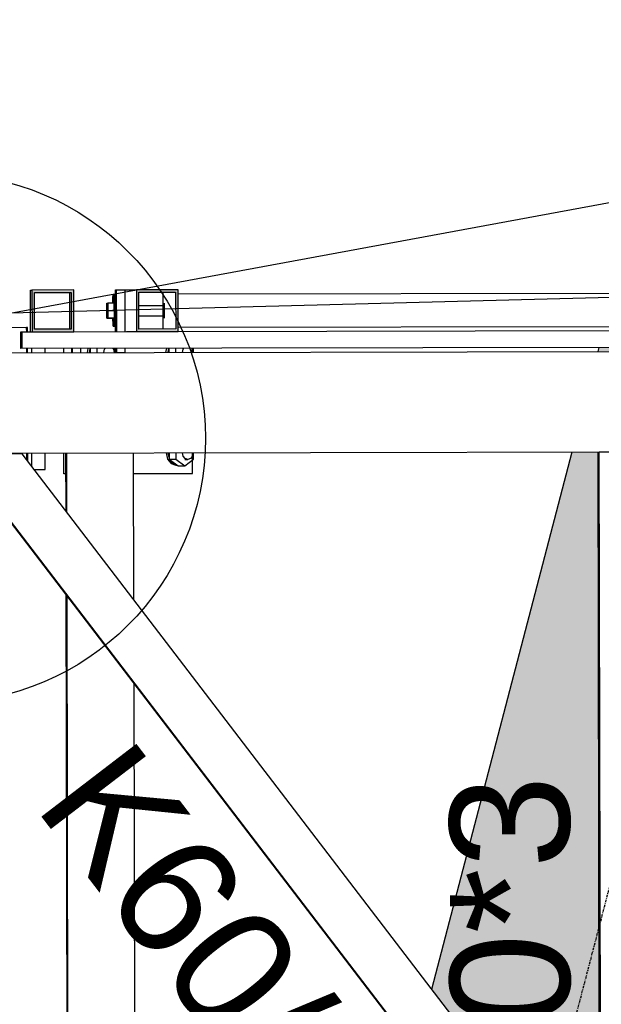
# Model space of a CAD drawing. Header units: millimetres. Extents: x -32861 to 254386, y 0 to 15445.
# Tile 41 of 67: x 149175 to 149871, y 7602 to 8780. Entities that reach past the tile are written whole.
import ezdxf

# ---------------------------------------------------------------- set-up
doc = ezdxf.new("R2010")
doc.units = ezdxf.units.MM
doc.linetypes.add('DXK_LINE_DOT3', pattern=[5.9187, 2.979, -0.9799, 0.9799, -0.9799])
doc.styles.add('Arial', font='ARIAL.TTF', dxfattribs={"height": 0.2})

# ---------------------------------------------------------------- blocks, each defined once
blk = doc.blocks.new('Bolt-22978 - 21672')
at = {"color": 7}
for p, q in [((149350.3, 8382), (149351.3, 8387)), ((149352.8, 8382), (149353.8, 8387.1)), ((149354, 8382.1), (149354, 8387.1)), ((149362, 8382.1), (149362, 8387.1)), ((149370.9, 8386.1), (149371.7, 8387.1)), ((149381, 8387.1), (149381.8, 8386.1)), ((149383.2, 8382.1), (149383.2, 8387.1)), ((149256.2, 8381.9), (149257.2, 8386.9)), ((149258.7, 8381.9), (149259.7, 8386.9)), ((149259.8, 8381.9), (149259.8, 8386.9)), ((149267.9, 8381.9), (149267.9, 8386.9)), ((149275.9, 8381.9), (149276.8, 8385.9)), ((149276.8, 8385.9), (149277.5, 8386.9)), ((149286.8, 8386.9), (149287.6, 8385.9)), ((149287.6, 8385.9), (149288.5, 8381.9)), ((149289.1, 8381.9), (149289.1, 8386.9)), ((149370.1, 8382.1), (149370.9, 8386.1)), ((149381.8, 8386.1), (149382.6, 8382.1)), ((149350.5, 8262), (149352.1, 8254.5)), ((149354.2, 8256.5), (149353, 8262)), ((149354.2, 8262.1), (149354.2, 8254.3)), ((149362.3, 8262.1), (149362.3, 8254.3)), ((149371.1, 8258.1), (149370.3, 8262.1)), ((149373.4, 8255.2), (149371.1, 8258.1)), ((149382, 8258.1), (149379.7, 8255.2)), ((149382.8, 8262.1), (149382, 8258.1)), ((149383.4, 8254.3), (149383.4, 8262.1)), ((149352.1, 8254.5), (149356.4, 8249.1)), ((149354.2, 8254.3), (149362.3, 8254.3)), ((149354.2, 8254.3), (149364.8, 8246.5)), ((149358.9, 8249.1), (149355.7, 8253.2)), ((149356.4, 8249.1), (149362.3, 8247.1)), ((149363.3, 8247.6), (149358.9, 8249.1)), ((149362.3, 8254.3), (149372.9, 8246.5)), ((149362.3, 8247.1), (149364, 8247.1)), ((149364.8, 8246.5), (149372.9, 8246.5)), ((149372.9, 8246.5), (149383.4, 8254.3)), ((149372.9, 8254.1), (149376.6, 8254.1)), ((149376.6, 8254.1), (149373.4, 8255.2)), ((149379.7, 8255.2), (149376.6, 8254.1))]:
    blk.add_line(p, q, dxfattribs=at)
blk = doc.blocks.new('Part-21986 - 21672')
at = {"color": 7}
for p, q in [((149869.3, 7358.3), (149867.6, 8263)), ((149869.1, 8263), (149929.1, 8263.1)), ((149872.9, 6243), (149869.1, 8263))]:
    blk.add_line(p, q, dxfattribs=at)
blk = doc.blocks.new('Part-22018 - 21672')
at = {"color": 7}
for p, q in [((149124.2, 8260.6), (149124.8, 8260.6)), ((149178.1, 8260.7), (149124.8, 8260.6)), ((149124.9, 8231.5), (149124.8, 8260.6)), ((149124.8, 8260.6), (149124.8, 8260.6)), ((149124.8, 8260.6), (149124.8, 8238.1)), ((149870.4, 7356.8), (149178.1, 8260.7)), ((149124.8, 8238.1), (149124.2, 8238.1)), ((149124.9, 8231.5), (149124.2, 8231.5)), ((149869.9, 7257.9), (149124.2, 8231.4)), ((149870.6, 7257.9), (149124.9, 8231.5)), ((149870.6, 7257.9), (149870.4, 7356.8)), ((149869.9, 7257.9), (149870.6, 7257.9))]:
    blk.add_line(p, q, dxfattribs=at)
blk = doc.blocks.new('Part-67345 - 21672')
at = {"color": 7}
for p, q in [((149364.9, 8452.1), (149998.9, 8453.3)), ((149365, 8412.1), (149999, 8413.3))]:
    blk.add_line(p, q, dxfattribs=at)
blk = doc.blocks.new('Part-23128 - 21672')
at = {"color": 7}
for p, q in [((149184.6, 8406.7), (149184.6, 8411.7)), ((149184.6, 8411.7), (149184.6, 8411.7)), ((149184.6, 8411.7), (149184.7, 8411.7)), ((149184.7, 8411.7), (149184.6, 8411.7)), ((149184.7, 8406.7), (149184.7, 8411.7)), ((149184.7, 8381.7), (149184.7, 8386.7)), ((149184.7, 8381.7), (149184.7, 8386.7)), ((149184.9, 8251.8), (149184.9, 8261.7)), ((149184.9, 8251.8), (149184.9, 8261.7))]:
    blk.add_line(p, q, dxfattribs=at)
blk = doc.blocks.new('Part-67630 - 21672')
at = {"color": 7}
for p, q in [((149176.6, 8386.7), (149176.6, 8406.7)), ((149176.6, 8406.7), (149177.8, 8406.7)), ((149176.6, 8406.7), (149176.6, 8388.7)), ((149177.9, 8388.7), (149177.8, 8406.7)), ((149177.8, 8406.7), (149188.2, 8406.7)), ((149177.8, 8406.7), (149177.9, 8386.7)), ((149240, 8406.8), (149303.1, 8407)), ((149365, 8407.1), (149999, 8408.3)), ((153219.6, 8394.3), (149176.6, 8386.7)), ((149176.6, 8388.7), (149177.9, 8388.7))]:
    blk.add_line(p, q, dxfattribs=at)
blk = doc.blocks.new('Part-24208 - 21672')
at = {"color": 7}
for p, q in [((149183.5, 8411.7), (149003.5, 8411.4)), ((149003.6, 8381.4), (149003.5, 8411.4)), ((149183.6, 8406.7), (149183.5, 8411.7)), ((149183.6, 8381.7), (149183.6, 8386.7)), ((149003.8, 8253.2), (149003.8, 8261.4)), ((149183.8, 8253.2), (149183.8, 8261.7))]:
    blk.add_line(p, q, dxfattribs=at)
blk = doc.blocks.new('Part-22974 - 21672')
at = {"color": 7}
for p, q in [((149227.9, 8381.8), (149227.9, 8386.8)), ((149237.8, 8381.8), (149237.8, 8386.8)), ((149228.1, 8236.8), (149228.1, 8261.8)), ((149230.7, 8236.8), (149228.1, 8236.8))]:
    blk.add_line(p, q, dxfattribs=at)
blk = doc.blocks.new('Part-22977 - 21672')
at = {"color": 7}
for p, q in [((149381.7, 8382.1), (149381.7, 8387.1)), ((149238.4, 8381.8), (149238.4, 8386.8)), ((149248.3, 8381.9), (149248.3, 8386.9)), ((149382, 8237.1), (149381.9, 8262.1)), ((149311.7, 8237), (149382, 8237.1))]:
    blk.add_line(p, q, dxfattribs=at)
blk = doc.blocks.new('Part-24563 - 21672')
for points in [[(149867.8, 8383), (150229.7, 8383.7), (150231, 8388.7), (149869.1, 8388)], [(149869.3, 7358.3), (149867.6, 8263), (149868.1, 8263), (149836.5, 8263), (149668.7, 7620.2)]]:
    blk.add_hatch(color=4).paths.add_polyline_path(points)
at = {"color": 4}
for p, q in [((149867.8, 8383), (149869.1, 8388)), ((149668.7, 7620.2), (149836.5, 8263))]:
    blk.add_line(p, q, dxfattribs=at)
blk = doc.blocks.new('Part-24180 - 21672')
at = {"color": 7}
for p, q in [((149189.7, 8381.7), (149189.7, 8386.7)), ((149205.7, 8381.8), (149205.7, 8386.8)), ((149189.9, 8245.3), (149189.9, 8261.7)), ((149205.9, 8241.8), (149205.9, 8261.8)), ((149192.6, 8241.8), (149205.9, 8241.8))]:
    blk.add_line(p, q, dxfattribs=at)
blk = doc.blocks.new('Part-24181 - 21672')
at = {"color": 7}
for p, q in [((149189.7, 8381.7), (149189.7, 8386.7)), ((149189.9, 8245.3), (149189.9, 8261.7))]:
    blk.add_line(p, q, dxfattribs=at)
blk = doc.blocks.new('Part-23131 - 21672')
at = {"color": 7}
for p, q in [((149184.6, 8411.7), (149183.6, 8411.7)), ((149184.6, 8406.7), (149184.6, 8411.7)), ((149184.6, 8411.7), (149184.6, 8411.7)), ((149184.6, 8406.7), (149184.6, 8411.7)), ((149184.6, 8411.7), (149184.6, 8411.7)), ((149184.7, 8381.7), (149184.6, 8386.7)), ((149184.7, 8381.7), (149184.7, 8386.7)), ((149184.9, 8251.8), (149184.9, 8261.7)), ((149184.9, 8251.8), (149184.9, 8261.7))]:
    blk.add_line(p, q, dxfattribs=at)
blk = doc.blocks.new('Part-23222 - 21672')
at = {"color": 7}
for p, q in [((149230.7, 8192), (149230.6, 8261.8)), ((149231.8, 8190.7), (149231.6, 8261.8)), ((149311.9, 8086), (149311.6, 8262)), ((149234.1, 6411.6), (149230.9, 8092.1)), ((149235.1, 6412.9), (149231.9, 8090.7)), ((149314.9, 6517.9), (149312.1, 7986.1))]:
    blk.add_line(p, q, dxfattribs=at)
blk = doc.blocks.new('GridLine-25926 - 21672')
at = {"color": 6, "linetype": 'DXK_LINE_DOT3'}
blk.add_line((147964.3, 400), (151471.2, 13831.2), dxfattribs=at)
blk = doc.blocks.new('Bolt-68382 - 21672')
at = {"color": 7}
for p, q in [((149286.9, 8447.9), (149287.1, 8450.4)), ((149286.9, 8441.1), (149286.9, 8447.9)), ((149287.1, 8450.4), (149287.2, 8447.9)), ((149287.1, 8450.4), (149288.1, 8450.4)), ((149287.2, 8447.9), (149287.3, 8441.2)), ((149287.9, 8441.2), (149288, 8448)), ((149288, 8448), (149288.1, 8450.4)), ((149288.1, 8450.4), (149291.1, 8450.5)), ((149288.1, 8450.4), (149288.2, 8448)), ((149288.2, 8448), (149288.3, 8441.2)), ((149291.2, 8448), (149291.1, 8450.5)), ((149291.3, 8441.2), (149291.2, 8448)), ((149279.5, 8431.9), (149279.5, 8440.9)), ((149279.5, 8440.9), (149279.6, 8440.9)), ((149279.6, 8440.9), (149280.5, 8440.9)), ((149279.6, 8440.9), (149279.7, 8431.9)), ((149280.5, 8431.9), (149280.5, 8440.9)), ((149280.5, 8440.9), (149280.7, 8440.9)), ((149288.2, 8441), (149280.7, 8440.9)), ((149280.7, 8440.9), (149280.7, 8431.9)), ((149286.9, 8440.9), (149286.9, 8441.1)), ((149287.3, 8441.2), (149287.3, 8440.9)), ((149287.9, 8441), (149287.9, 8441.2)), ((149288.2, 8432), (149288.2, 8441)), ((149288.3, 8441.2), (149288.3, 8432)), ((149291.3, 8432), (149291.3, 8441.2)), ((149317.9, 8438), (149348.1, 8438.1)), ((149347, 8440.6), (149347.1, 8441)), ((149347, 8439.3), (149347, 8440.6)), ((149347, 8438.1), (149347, 8439.3)), ((149347.1, 8441), (149347.1, 8440.6)), ((149347.1, 8440.6), (149347.1, 8439.3)), ((149347.1, 8439.3), (149347.2, 8438.1)), ((149348, 8439.3), (149348.1, 8440.6)), ((149348, 8438.1), (149348, 8439.3)), ((149348.1, 8440.6), (149348.1, 8441.1)), ((149348.1, 8441.1), (149348.1, 8440.6)), ((149348.1, 8440.6), (149348.2, 8439.3)), ((149348.2, 8439.3), (149348.2, 8437.4)), ((149348.2, 8437.4), (149348.2, 8434.8)), ((149348.2, 8434.8), (149348.2, 8432.1)), ((149279.5, 8422.9), (149279.5, 8431.9)), ((149279.7, 8422.9), (149279.5, 8422.9)), ((149280.5, 8431.9), (149279.7, 8431.9)), ((149279.7, 8431.9), (149279.7, 8422.9)), ((149279.7, 8422.9), (149287.2, 8422.9)), ((149280.6, 8422.9), (149280.5, 8431.9)), ((149280.7, 8422.9), (149280.6, 8422.9)), ((149288.2, 8432), (149280.7, 8431.9)), ((149280.7, 8431.9), (149280.7, 8422.9)), ((149288.2, 8423), (149280.7, 8422.9)), ((149286.9, 8422.6), (149286.9, 8422.9)), ((149287, 8415.9), (149286.9, 8422.6)), ((149287.3, 8422.7), (149287.2, 8415.9)), ((149287.3, 8422.9), (149287.3, 8422.7)), ((149287.9, 8422.7), (149287.9, 8423)), ((149288, 8415.9), (149287.9, 8422.7)), ((149288.2, 8432), (149288.2, 8423)), ((149288.3, 8432), (149288.3, 8422.7)), ((149288.3, 8422.7), (149288.3, 8415.9)), ((149291.3, 8422.7), (149291.3, 8432)), ((149291.3, 8415.9), (149291.3, 8422.7)), ((149317.9, 8426), (149348.1, 8426.1)), ((149317.9, 8426), (149347.1, 8426)), ((149347, 8424.7), (149347, 8426)), ((149347.1, 8423.5), (149347, 8424.7)), ((149347.2, 8424.7), (149347.1, 8423.5)), ((149347.1, 8423.5), (149347.1, 8423)), ((149347.1, 8423), (149347.1, 8423.5)), ((149347.2, 8426.1), (149347.2, 8424.7)), ((149348.1, 8424.8), (149348, 8426.1)), ((149348.1, 8423.5), (149348.1, 8424.8)), ((149348.2, 8423.5), (149348.1, 8423.1)), ((149348.1, 8423.1), (149348.1, 8423.5)), ((149348.2, 8432.1), (149348.2, 8429.3)), ((149348.2, 8429.3), (149348.2, 8426.8)), ((149348.2, 8426.8), (149348.2, 8424.8)), ((149348.2, 8424.8), (149348.2, 8423.5)), ((149287.1, 8413.4), (149287, 8415.9)), ((149287.2, 8415.9), (149287.1, 8413.4)), ((149287.1, 8413.4), (149290.1, 8413.4)), ((149288.1, 8413.4), (149288, 8415.9)), ((149288.3, 8415.9), (149288.1, 8413.4)), ((149288.1, 8413.4), (149291.1, 8413.5)), ((149291.1, 8413.5), (149291.3, 8415.9))]:
    blk.add_line(p, q, dxfattribs=at)
blk = doc.blocks.new('Part-67213 - 21672')
h = blk.add_hatch(color=6)
h.paths.add_polyline_path([(149364.9, 8457.1), (149314.9, 8457), (149315, 8407), (149365, 8407.1)])
h.paths.add_polyline_path([(149318, 8410), (149317.9, 8454), (149361.9, 8454.1), (149362, 8410.1)])
at = {"color": 7}
for p, q in [((149301.3, 8457), (149314.9, 8457)), ((149364.9, 8457.1), (149314.9, 8457)), ((149314.9, 8457), (149315, 8407)), ((149317.9, 8454), (149361.9, 8454.1)), ((149318, 8410), (149317.9, 8454)), ((149346.9, 8410), (149346.8, 8454)), ((149361.9, 8454.1), (149362, 8410.1)), ((149365, 8407.1), (149364.9, 8457.1)), ((149303.1, 8407), (149315, 8407)), ((149315, 8407), (149365, 8407.1)), ((149362, 8410.1), (149318, 8410))]:
    blk.add_line(p, q, dxfattribs=at)
blk = doc.blocks.new('Part-68327 - 21672')
at = {"color": 7}
for p, q in [((148757.5, 8380.9), (161994.6, 8405.6)), ((148757.8, 8260.9), (161963.1, 8285.6))]:
    blk.add_line(p, q, dxfattribs=at)
blk = doc.blocks.new('Part-24205 - 21672')
at = {"color": 7}
for p, q in [((149183.6, 8406.7), (149183.6, 8411.7)), ((149183.7, 8381.7), (149183.7, 8386.7)), ((149183.9, 8253.1), (149183.9, 8261.7))]:
    blk.add_line(p, q, dxfattribs=at)
blk = doc.blocks.new('Part-67214 - 21672')
h = blk.add_hatch(color=6)
h.paths.add_polyline_path([(149239.9, 8456.8), (149189.9, 8456.7), (149190, 8406.7), (149240, 8406.8)])
h.paths.add_polyline_path([(149192.9, 8409.8), (149192.9, 8453.8), (149236.9, 8453.8), (149237, 8409.8)])
at = {"color": 7}
for p, q in [((149188.2, 8406.7), (149188.1, 8456.7)), ((149188.1, 8456.7), (149189.9, 8456.7)), ((149239.9, 8456.8), (149189.9, 8456.7)), ((149189.9, 8456.7), (149190, 8406.7)), ((149192.9, 8409.8), (149192.9, 8453.8)), ((149192.9, 8453.8), (149236.9, 8453.8)), ((149235.2, 8409.8), (149235.1, 8453.8)), ((149236.9, 8453.8), (149237, 8409.8)), ((149240, 8406.8), (149239.9, 8456.8)), ((149188.2, 8406.7), (149190, 8406.7)), ((149190, 8406.7), (149240, 8406.8)), ((149237, 8409.8), (149192.9, 8409.8))]:
    blk.add_line(p, q, dxfattribs=at)
blk = doc.blocks.new('Part-68381 - 21672')
at = {"color": 7}
for p, q in [((149289.8, 8456.9), (149301.3, 8457)), ((149289.9, 8406.9), (149289.8, 8456.9)), ((149291.4, 8406.9), (149291.3, 8456.9)), ((149301.4, 8407), (149301.3, 8457)), ((149289.9, 8381.9), (149289.9, 8386.9)), ((149291.5, 8381.9), (149291.4, 8386.9)), ((149291.5, 8381.9), (149301.5, 8382)), ((149301.5, 8382), (149301.4, 8387))]:
    blk.add_line(p, q, dxfattribs=at)
blk = doc.blocks.new('Mark-21984 - 21672')
at = {"color": 30, "style": 'Arial'}
blk.add_text('RHS120*60*3', height=143.262, rotation=90.1091, dxfattribs=at).set_placement((149835.6, 6630.2))
blk = doc.blocks.new('Mark-22016 - 21672')
at = {"color": 30, "style": 'Arial'}
blk.add_text('K60/4', height=143.26, rotation=307.4483, dxfattribs=at).set_placement((149191.2, 7839.7))
blk = doc.blocks.new('DetailMark-25922 - 21672')
at = {"color": 5}
for p, q in [((148893.3, 8680), (148209.3, 8680)), ((148946.9, 8565.7), (148893.3, 8680))]:
    blk.add_line(p, q, dxfattribs=at)
blk.add_circle((149081.2, 8279.3), 316.3, dxfattribs=at)
at = {"color": 5, "style": 'Arial'}
for s, height, p in [('DETAL', 95.51, (148309.3, 8730)), ('3', 95.5, (148769.1, 8730))]:
    blk.add_text(s, height=height, dxfattribs=at).set_placement(p)
blk = doc.blocks.new('Mark-69258 - 21672')
at = {"color": 136}
blk.add_line((148900.9, 8380.7), (150355.9, 8648.9), dxfattribs=at)
blk = doc.blocks.new('Mark-69264 - 21672')
at = {"color": 136}
blk.add_line((148721.9, 8418.1), (150389, 8461.3), dxfattribs=at)

msp = doc.modelspace()

# ---------------------------------------------------------------- block references
for name in ['GridLine-25926 - 21672', 'Part-24563 - 21672', 'DetailMark-25922 - 21672', 'Mark-69258 - 21672', 'Mark-69264 - 21672', 'Part-67214 - 21672', 'Bolt-68382 - 21672', 'Part-68381 - 21672', 'Part-67213 - 21672', 'Part-67345 - 21672', 'Part-24208 - 21672', 'Part-67630 - 21672', 'Part-23131 - 21672', 'Part-24205 - 21672', 'Part-23128 - 21672', 'Part-68327 - 21672', 'Part-22977 - 21672', 'Bolt-22978 - 21672', 'Part-24180 - 21672', 'Part-24181 - 21672', 'Part-22974 - 21672', 'Part-22018 - 21672', 'Part-23222 - 21672', 'Part-21986 - 21672', 'Mark-22016 - 21672', 'Mark-21984 - 21672']:
    msp.add_blockref(name, (0, 0))

doc.saveas('drawing.dxf')
